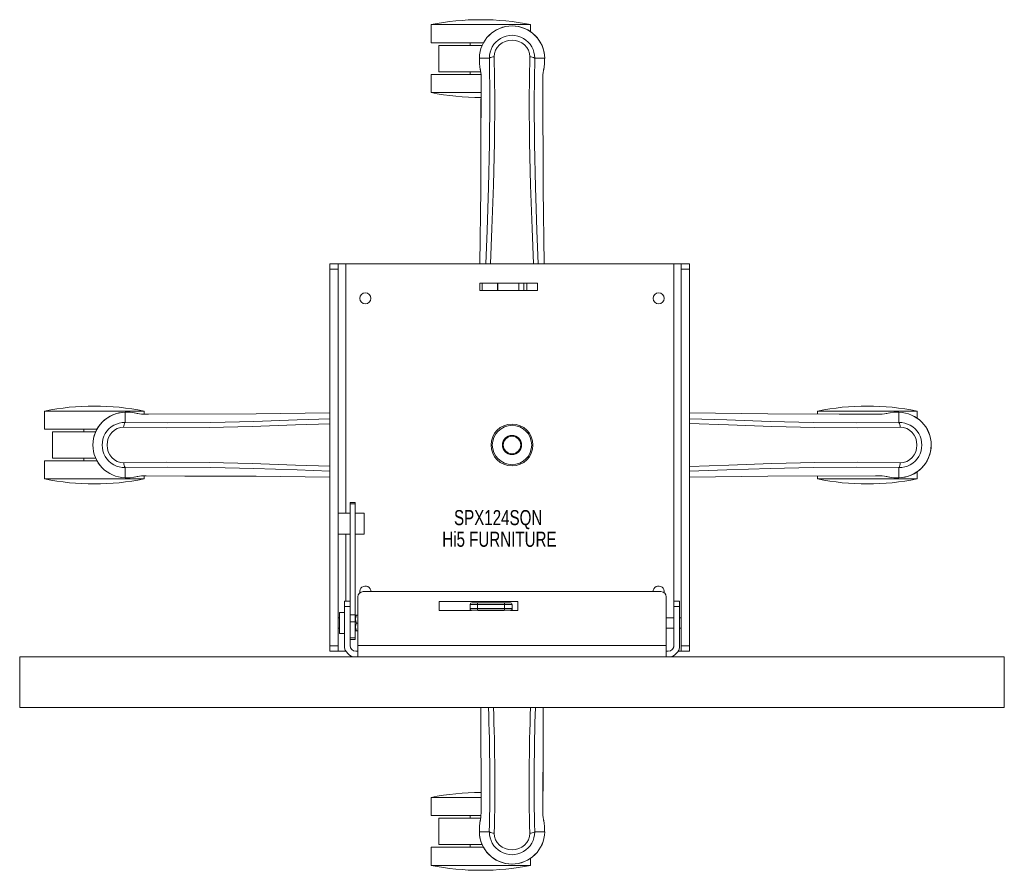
# Model space of a CAD drawing. Header units: inches. Extents: x 9.2 to 32.7, y 8.3 to 28.6.
import ezdxf

# ---------------------------------------------------------------- set-up
doc = ezdxf.new("R2010")
doc.units = ezdxf.units.IN
doc.header["$MEASUREMENT"] = 0
doc.linetypes.add('SLD-Solid', pattern=[0])
doc.layers.add('HI5-SYMBOLTEXT', color=5, linetype='SLD-Solid')
doc.styles.add('SLDTEXTSTYLE0', font='TXT', dxfattribs={"width": 0.75})

# ---------------------------------------------------------------- blocks, each defined once
blk = doc.blocks.new('SW_NOTE_0')
at = {"layer": 'HI5-SYMBOLTEXT', "color": 0, "char_height": 0.36, "attachment_point": 1, "style": 'SLDTEXTSTYLE0'}
for s, insert in [('SPX124SQN', (0, 0.464)), ('Hi5 FURNITURE', (-0.281, -0.053))]:
    blk.add_mtext(s, dxfattribs=dict(at, insert=insert))

msp = doc.modelspace()

# ---------------------------------------------------------------- linework, layer by layer
at = {"color": 7, "linetype": 'SLD-Solid', "lineweight": 15}
for p, q in [((19.022, 28.493), (19.022, 28.059)), ((21.397, 28.493), (19.022, 28.493)), ((21.397, 28.324), (21.397, 28.493)), ((20.272, 28.059), (19.022, 28.059)), ((19.21, 27.997), (19.21, 27.367)), ((19.21, 27.997), (20.241, 27.997)), ((19.96, 28.059), (19.96, 27.997)), ((20.175, 27.692), (20.175, 27.575)), ((20.179, 27.692), (20.175, 27.692)), ((20.175, 27.575), (20.175, 27.571)), ((20.176, 27.691), (20.176, 27.575)), ((20.232, 27.691), (20.179, 27.692)), ((20.255, 27.691), (20.232, 27.691)), ((20.413, 27.691), (20.255, 27.691)), ((20.531, 27.726), (20.531, 27.729)), ((21.378, 27.729), (21.378, 27.726)), ((21.654, 27.691), (21.496, 27.691)), ((21.677, 27.691), (21.654, 27.691)), ((21.73, 27.692), (21.677, 27.691)), ((21.734, 27.692), (21.73, 27.692)), ((21.733, 27.575), (21.733, 27.69)), ((21.734, 27.692), (21.734, 27.575)), ((21.734, 27.571), (21.734, 27.575)), ((19.022, 27.305), (19.022, 26.872)), ((20.214, 27.305), (19.022, 27.305)), ((20.209, 27.367), (19.21, 27.367)), ((19.96, 27.367), (19.96, 27.305)), ((20.217, 27.191), (20.214, 26.266)), ((20.218, 26.266), (20.219, 27.19)), ((21.691, 27.137), (21.691, 27.19)), ((21.692, 27.191), (21.692, 27.137)), ((20.219, 26.872), (19.022, 26.872)), ((16.605, 22.783), (16.805, 22.783)), ((16.605, 22.653), (16.605, 22.783)), ((16.605, 22.653), (16.805, 22.653)), ((16.605, 13.663), (16.605, 22.653)), ((16.805, 22.783), (16.805, 22.653)), ((16.985, 22.783), (16.805, 22.783)), ((16.805, 22.653), (16.805, 13.663)), ((16.985, 16.833), (16.985, 22.783)), ((24.815, 22.783), (16.985, 22.783)), ((24.995, 22.783), (24.815, 22.783)), ((24.815, 14.333), (24.815, 22.783)), ((25.195, 22.783), (24.995, 22.783)), ((24.995, 22.653), (24.995, 22.783)), ((24.995, 13.663), (24.995, 22.653)), ((25.195, 22.653), (24.995, 22.653)), ((25.195, 22.783), (25.195, 22.653)), ((25.195, 13.663), (25.195, 22.653)), ((20.185, 22.143), (20.185, 22.323)), ((20.185, 22.323), (20.245, 22.323)), ((20.245, 22.143), (20.185, 22.143)), ((20.245, 22.323), (20.245, 22.143)), ((20.245, 22.323), (20.605, 22.323)), ((20.245, 22.143), (20.605, 22.143)), ((20.605, 22.143), (20.605, 22.323)), ((20.605, 22.323), (20.616, 22.323)), ((20.605, 22.143), (20.616, 22.143)), ((20.616, 22.143), (20.616, 22.323)), ((20.616, 22.323), (21.114, 22.323)), ((21.114, 22.143), (20.616, 22.143)), ((21.114, 22.143), (21.114, 22.323)), ((21.114, 22.323), (21.24, 22.323)), ((21.24, 22.143), (21.114, 22.143)), ((21.24, 22.323), (21.24, 22.143)), ((21.24, 22.323), (21.31, 22.323)), ((21.24, 22.143), (21.31, 22.143)), ((21.31, 22.143), (21.31, 22.323)), ((21.31, 22.323), (21.56, 22.323)), ((21.56, 22.143), (21.31, 22.143)), ((21.56, 22.143), (21.56, 22.323)), ((9.798, 19.269), (9.798, 18.835)), ((12.173, 19.269), (9.798, 19.269)), ((11.721, 19.238), (11.837, 19.238)), ((11.721, 19.238), (11.721, 19.234)), ((11.721, 19.234), (11.721, 19.18)), ((11.721, 19.18), (11.722, 19.157)), ((11.722, 19.157), (11.722, 18.999)), ((11.841, 19.238), (11.837, 19.238)), ((12.173, 19.197), (12.173, 19.269)), ((28.246, 19.269), (28.246, 19.2)), ((30.621, 19.269), (28.246, 19.269)), ((29.687, 19.195), (28.763, 19.198)), ((30.072, 19.238), (30.068, 19.238)), ((30.188, 19.238), (30.072, 19.238)), ((30.188, 19.234), (30.188, 19.238)), ((30.188, 19.18), (30.188, 19.234)), ((30.188, 19.157), (30.188, 19.18)), ((30.188, 18.999), (30.188, 19.157)), ((30.621, 19.1), (30.621, 19.269)), ((11.048, 18.835), (9.798, 18.835)), ((10.736, 18.835), (10.736, 18.773)), ((11.684, 18.882), (11.686, 18.881)), ((30.223, 18.881), (30.225, 18.882)), ((9.986, 18.773), (9.986, 18.143)), ((9.986, 18.773), (11.017, 18.773)), ((11.017, 18.143), (9.986, 18.143)), ((10.736, 18.143), (10.736, 18.081)), ((9.798, 18.081), (9.798, 17.648)), ((11.048, 18.081), (9.798, 18.081)), ((11.686, 18.035), (11.684, 18.035)), ((11.722, 17.917), (11.722, 17.759)), ((30.188, 17.759), (30.188, 17.917)), ((30.225, 18.035), (30.223, 18.035)), ((12.173, 17.648), (9.798, 17.648)), ((11.722, 17.759), (11.721, 17.736)), ((11.721, 17.736), (11.721, 17.682)), ((11.721, 17.682), (11.721, 17.678)), ((11.721, 17.678), (11.837, 17.678)), ((11.837, 17.678), (11.841, 17.678)), ((12.173, 17.648), (12.173, 17.719)), ((12.222, 17.721), (13.146, 17.718)), ((28.246, 17.716), (28.246, 17.648)), ((30.621, 17.648), (28.246, 17.648)), ((30.068, 17.678), (30.072, 17.678)), ((30.188, 17.678), (30.072, 17.678)), ((30.188, 17.736), (30.188, 17.759)), ((30.188, 17.682), (30.188, 17.736)), ((30.188, 17.678), (30.188, 17.682)), ((30.621, 17.648), (30.621, 17.816)), ((17.21, 17.084), (17.09, 17.084)), ((17.09, 17.053), (17.09, 17.084)), ((17.21, 17.053), (17.09, 17.053)), ((17.09, 17.053), (17.09, 14.728)), ((17.21, 17.053), (17.21, 17.084)), ((17.21, 14.404), (17.21, 17.053)), ((16.805, 16.833), (16.985, 16.833)), ((16.985, 16.833), (17.09, 16.833)), ((17.21, 16.833), (17.425, 16.833)), ((17.425, 16.833), (17.425, 16.333)), ((16.985, 16.333), (16.805, 16.333)), ((17.09, 16.333), (16.985, 16.333)), ((16.985, 14.728), (16.985, 16.333)), ((17.425, 16.333), (17.21, 16.333)), ((17.275, 14.833), (17.275, 13.668)), ((24.51, 14.958), (17.4, 14.958)), ((24.635, 13.668), (24.635, 14.833)), ((16.955, 14.728), (17.09, 14.728)), ((16.955, 14.603), (16.955, 14.728)), ((16.955, 13.668), (16.955, 14.603)), ((16.955, 14.603), (17.09, 14.603)), ((17.09, 14.728), (17.09, 14.603)), ((17.09, 14.603), (17.09, 13.668)), ((19.215, 14.726), (21.095, 14.726)), ((19.215, 14.51), (19.215, 14.726)), ((20.135, 14.653), (19.955, 14.653)), ((19.955, 14.553), (19.955, 14.653)), ((19.995, 14.693), (20.135, 14.693)), ((20.135, 14.653), (20.135, 14.693)), ((20.135, 14.693), (20.775, 14.693)), ((20.775, 14.653), (20.135, 14.653)), ((20.135, 14.553), (20.135, 14.653)), ((20.775, 14.653), (20.775, 14.693)), ((20.775, 14.693), (20.915, 14.693)), ((20.955, 14.653), (20.775, 14.653)), ((20.775, 14.553), (20.775, 14.653)), ((20.955, 14.653), (20.955, 14.553)), ((21.095, 14.726), (21.095, 14.51)), ((24.82, 14.728), (24.955, 14.728)), ((24.82, 14.603), (24.82, 14.728)), ((24.82, 14.603), (24.82, 13.668)), ((24.955, 14.603), (24.82, 14.603)), ((24.955, 14.728), (24.955, 14.603)), ((24.955, 14.603), (24.955, 13.668)), ((16.955, 14.458), (16.837, 14.458)), ((16.837, 14.208), (16.837, 14.458)), ((17.09, 14.404), (17.21, 14.404)), ((17.21, 14.235), (17.21, 14.404)), ((17.22, 14.393), (17.21, 14.378)), ((17.22, 14.393), (17.24, 14.393)), ((17.24, 14.393), (17.275, 14.393)), ((19.988, 14.51), (19.215, 14.51)), ((20.135, 14.553), (19.955, 14.553)), ((19.955, 14.553), (19.955, 14.51)), ((19.995, 14.513), (20.135, 14.513)), ((19.995, 14.513), (19.995, 14.51)), ((20.135, 14.513), (20.135, 14.553)), ((20.775, 14.553), (20.135, 14.553)), ((20.135, 14.513), (20.775, 14.513)), ((20.768, 14.51), (20.141, 14.51)), ((20.775, 14.513), (20.775, 14.553)), ((20.955, 14.553), (20.775, 14.553)), ((20.775, 14.513), (20.915, 14.513)), ((20.915, 14.51), (20.915, 14.513)), ((21.095, 14.51), (20.921, 14.51)), ((20.955, 14.553), (20.955, 14.51)), ((16.837, 14.333), (16.805, 14.333)), ((16.837, 13.958), (16.837, 14.208)), ((17.09, 14.235), (17.21, 14.235)), ((17.21, 13.856), (17.21, 14.235)), ((17.275, 14.208), (17.24, 14.208)), ((24.82, 14.333), (24.635, 14.333)), ((24.995, 14.333), (24.955, 14.333)), ((16.805, 14.083), (16.837, 14.083)), ((16.837, 13.958), (16.955, 13.958)), ((17.21, 14.038), (17.22, 14.023)), ((17.24, 14.023), (17.22, 14.023)), ((17.275, 14.023), (17.24, 14.023)), ((24.635, 14.083), (24.82, 14.083)), ((24.815, 13.632), (24.815, 14.083)), ((24.955, 14.083), (24.995, 14.083)), ((16.605, 13.663), (16.805, 13.663)), ((16.605, 13.533), (16.605, 13.663)), ((16.805, 13.663), (16.805, 13.533)), ((17.21, 13.856), (17.09, 13.856)), ((17.09, 13.816), (17.21, 13.816)), ((17.21, 13.816), (17.21, 13.856)), ((17.275, 13.668), (24.635, 13.668)), ((17.275, 13.398), (17.275, 13.668)), ((24.635, 13.668), (24.635, 13.398)), ((24.995, 13.663), (25.195, 13.663)), ((24.995, 13.533), (24.995, 13.663)), ((25.195, 13.663), (25.195, 13.533)), ((9.205, 12.194), (9.205, 13.398)), ((9.205, 13.398), (32.705, 13.398)), ((16.805, 13.533), (16.605, 13.533)), ((16.805, 13.533), (16.985, 13.533)), ((16.985, 13.533), (16.985, 13.544)), ((16.985, 13.533), (16.991, 13.533)), ((17.225, 13.533), (17.275, 13.533)), ((24.685, 13.533), (24.635, 13.533)), ((24.918, 13.533), (24.995, 13.533)), ((25.195, 13.533), (24.995, 13.533)), ((32.705, 12.194), (32.705, 13.398)), ((9.205, 12.194), (32.705, 12.194)), ((20.217, 9.779), (20.21, 12.194)), ((21.695, 10.65), (21.7, 12.194)), ((21.691, 10.65), (21.691, 9.726)), ((21.692, 9.725), (21.695, 10.65)), ((19.022, 10.045), (19.022, 9.611)), ((20.216, 10.045), (19.022, 10.045)), ((20.217, 9.725), (20.217, 9.779)), ((20.219, 9.78), (20.219, 9.726)), ((20.214, 9.611), (19.022, 9.611)), ((19.21, 9.549), (19.21, 8.919)), ((19.21, 9.549), (20.209, 9.549)), ((19.96, 9.611), (19.96, 9.549)), ((20.175, 9.345), (20.175, 9.341)), ((20.175, 9.224), (20.175, 9.341)), ((20.175, 9.224), (20.179, 9.224)), ((20.176, 9.341), (20.176, 9.225)), ((20.179, 9.224), (20.232, 9.225)), ((20.232, 9.225), (20.255, 9.225)), ((20.255, 9.225), (20.413, 9.225)), ((20.531, 9.187), (20.531, 9.19)), ((21.378, 9.19), (21.378, 9.187)), ((21.496, 9.225), (21.654, 9.225)), ((21.654, 9.225), (21.677, 9.225)), ((21.677, 9.225), (21.73, 9.224)), ((21.73, 9.224), (21.734, 9.224)), ((21.733, 9.225), (21.733, 9.341)), ((21.734, 9.341), (21.734, 9.345)), ((21.734, 9.224), (21.734, 9.341)), ((19.022, 8.857), (19.022, 8.424)), ((20.272, 8.857), (19.022, 8.857)), ((20.241, 8.919), (19.21, 8.919)), ((19.96, 8.919), (19.96, 8.857)), ((21.397, 8.424), (21.397, 8.592)), ((21.397, 8.424), (19.022, 8.424))]:
    msp.add_line(p, q, dxfattribs=at)
at = {"color": 7, "linetype": 'SLD-Solid', "lineweight": 15, "flags": 128}
for points in [[(20.531, 27.729), (20.537, 27.805), (20.56, 27.88), (20.599, 27.948), (20.653, 28.008), (20.718, 28.057), (20.792, 28.093), (20.872, 28.115), (20.955, 28.122), (21.037, 28.115), (21.117, 28.093), (21.191, 28.057), (21.256, 28.008), (21.31, 27.948), (21.349, 27.88), (21.372, 27.805), (21.378, 27.729)], [(20.175, 27.575), (20.188, 27.478), (20.204, 27.402)], [(20.175, 27.571), (20.187, 27.481), (20.206, 27.391)], [(20.331, 22.783), (20.358, 23.582), (20.392, 24.616), (20.418, 25.646), (20.426, 26.671), (20.414, 27.691)], [(20.445, 22.783), (20.475, 23.629), (20.511, 24.66), (20.538, 25.687), (20.546, 26.709), (20.531, 27.726)], [(21.465, 22.783), (21.434, 23.629), (21.398, 24.66), (21.372, 25.687), (21.364, 26.709), (21.378, 27.726)], [(21.578, 22.783), (21.551, 23.582), (21.517, 24.616), (21.492, 25.646), (21.483, 26.671), (21.496, 27.691)], [(21.704, 27.391), (21.721, 27.471), (21.734, 27.571)], [(21.734, 27.575), (21.721, 27.478), (21.705, 27.402)], [(21.733, 27.691), (21.733, 27.691), (21.735, 27.691), (21.734, 27.692)], [(20.204, 27.402), (20.204, 27.396), (20.206, 27.391)], [(21.704, 27.391), (21.705, 27.396), (21.705, 27.402)], [(20.217, 27.191), (20.217, 27.19), (20.218, 27.19), (20.219, 27.19)], [(21.69, 27.19), (21.691, 27.19), (21.692, 27.19), (21.692, 27.191)], [(21.692, 27.137), (21.7, 24.567), (21.719, 22.783)], [(20.214, 26.266), (20.209, 24.567), (20.19, 22.783)], [(11.722, 19.236), (11.721, 19.237), (11.721, 19.238), (11.721, 19.238)], [(16.605, 19.081), (15.83, 19.055), (14.796, 19.02), (13.767, 18.995), (12.742, 18.987), (11.722, 18.999)], [(11.837, 19.238), (11.934, 19.225), (12.011, 19.209)], [(12.022, 19.207), (11.942, 19.224), (11.841, 19.238)], [(12.022, 19.207), (12.017, 19.209), (12.011, 19.209)], [(12.222, 19.195), (12.275, 19.195), (14.845, 19.204), (16.605, 19.222)], [(12.222, 19.195), (12.222, 19.196), (12.222, 19.195)], [(28.763, 19.198), (27.064, 19.204), (25.195, 19.223)], [(25.195, 19.084), (26.079, 19.055), (27.113, 19.02), (28.143, 18.995), (29.168, 18.987), (30.188, 18.999)], [(30.068, 19.238), (29.978, 19.226), (29.887, 19.207)], [(29.898, 19.209), (29.893, 19.209), (29.887, 19.207)], [(30.072, 19.238), (29.975, 19.225), (29.898, 19.209)], [(11.684, 18.035), (11.607, 18.041), (11.533, 18.064), (11.464, 18.103), (11.404, 18.156), (11.356, 18.221), (11.32, 18.295), (11.298, 18.375), (11.29, 18.458), (11.298, 18.541), (11.32, 18.621), (11.356, 18.695), (11.404, 18.76), (11.464, 18.813), (11.533, 18.852), (11.607, 18.876), (11.684, 18.882)], [(16.605, 18.967), (15.784, 18.937), (14.752, 18.901), (13.726, 18.875), (12.704, 18.867), (11.687, 18.881)], [(25.195, 18.971), (26.125, 18.937), (27.156, 18.901), (28.183, 18.875), (29.205, 18.867), (30.222, 18.881)], [(30.225, 18.882), (30.302, 18.876), (30.376, 18.852), (30.445, 18.813), (30.505, 18.76), (30.554, 18.695), (30.59, 18.621), (30.612, 18.541), (30.619, 18.458), (30.612, 18.375), (30.59, 18.295), (30.554, 18.221), (30.505, 18.156), (30.445, 18.103), (30.376, 18.064), (30.302, 18.041), (30.225, 18.035)], [(16.605, 17.949), (15.784, 17.979), (14.753, 18.015), (13.726, 18.041), (12.704, 18.049), (11.687, 18.035)], [(16.605, 17.835), (15.83, 17.862), (14.796, 17.896), (13.767, 17.921), (12.742, 17.93), (11.722, 17.917)], [(25.195, 17.945), (26.126, 17.979), (27.157, 18.015), (28.184, 18.041), (29.206, 18.049), (30.222, 18.035)], [(25.195, 17.832), (26.079, 17.862), (27.113, 17.896), (28.143, 17.921), (29.168, 17.93), (30.188, 17.917)], [(11.837, 17.678), (11.934, 17.691), (12.011, 17.707)], [(11.841, 17.678), (11.931, 17.69), (12.022, 17.709)], [(12.011, 17.707), (12.017, 17.707), (12.022, 17.709)], [(13.146, 17.718), (14.845, 17.712), (16.605, 17.694)], [(29.687, 17.721), (29.634, 17.721), (27.064, 17.712), (25.195, 17.693)], [(29.687, 17.721), (29.687, 17.72), (29.687, 17.721)], [(29.887, 17.709), (29.893, 17.707), (29.898, 17.707)], [(29.887, 17.709), (29.967, 17.692), (30.068, 17.678)], [(30.072, 17.678), (29.975, 17.691), (29.898, 17.707)], [(30.188, 17.68), (30.188, 17.679), (30.188, 17.678), (30.188, 17.678)], [(20.219, 9.726), (20.218, 9.726), (20.217, 9.726), (20.217, 9.725)], [(21.692, 9.725), (21.692, 9.726), (21.691, 9.726), (21.691, 9.726)], [(20.206, 9.525), (20.189, 9.445), (20.175, 9.345)], [(20.175, 9.341), (20.188, 9.438), (20.204, 9.514)], [(20.206, 9.525), (20.204, 9.52), (20.204, 9.514)], [(21.705, 9.514), (21.705, 9.52), (21.704, 9.525)], [(21.734, 9.345), (21.722, 9.435), (21.704, 9.525)], [(21.734, 9.341), (21.721, 9.438), (21.705, 9.514)], [(20.176, 9.225), (20.176, 9.225), (20.175, 9.225), (20.175, 9.224)], [(21.378, 9.187), (21.372, 9.111), (21.349, 9.036), (21.31, 8.968), (21.256, 8.908), (21.191, 8.859), (21.117, 8.823), (21.037, 8.801), (20.955, 8.794), (20.872, 8.801), (20.792, 8.823), (20.718, 8.859), (20.653, 8.908), (20.599, 8.968), (20.56, 9.036), (20.537, 9.111), (20.531, 9.187)]]:
    msp.add_lwpolyline(points, dxfattribs=at)
at = {"color": 7, "linetype": 'SLD-Solid', "lineweight": 15}
for centre, radius in [((17.455, 21.958), 0.133), ((24.455, 21.958), 0.133), ((20.955, 18.458), 0.5), ((20.955, 18.458), 0.47), ((20.955, 18.458), 0.229), ((20.955, 18.458), 0.208)]:
    msp.add_circle(centre, radius, dxfattribs=at)
for centre, radius, start, end in [((20.21, 22.582), 6.029, 90, 101.3601), ((20.955, 27.682), 0.78, 0, 179.3038), ((20.955, 27.682), 0.78, 0.7166, 179.2834), ((20.21, 22.582), 6.029, 78.6399, 90), ((20.955, 27.697), 0.541, 359.3502, 180.6498), ((20.205, 27.575), 0.03, 180.0028, 185.051), ((20.533, 27.504), 0.221, 90.3094, 122.5193), ((21.372, 27.494), 0.233, 58.0383, 88.5929), ((19.031, 27.22), 1.187, 358.5718, 8.7899), ((22.879, 27.22), 1.187, 171.2123, 181.4269), ((20.21, 32.782), 6.029, 258.6399, 270.0869), ((10.986, 13.358), 6.029, 90, 101.3601), ((10.986, 13.358), 6.029, 78.6399, 90), ((29.434, 13.358), 6.029, 90, 101.3601), ((29.434, 13.358), 6.029, 78.6399, 90), ((11.731, 18.458), 0.78, 90, 269.3038), ((11.731, 18.458), 0.78, 90.7166, 269.2834), ((12.192, 20.382), 1.187, 261.2122, 271.427), ((29.717, 20.382), 1.187, 268.5717, 278.79), ((30.072, 19.208), 0.03, 90.0028, 95.051), ((30.179, 18.458), 0.78, 270, 89.3038), ((30.179, 18.458), 0.78, 270.7166, 89.2834), ((11.715, 18.458), 0.541, 89.3502, 270.6498), ((11.919, 18.876), 0.233, 148.0383, 178.5929), ((30.001, 18.88), 0.221, 0.3107, 32.5185), ((30.194, 18.458), 0.541, 269.3502, 90.6498), ((11.908, 18.036), 0.221, 180.3094, 212.5192), ((29.99, 18.04), 0.233, 328.0366, 358.5951), ((10.986, 23.558), 6.029, 258.6399, 281.3601), ((11.837, 17.708), 0.03, 270.0028, 275.051), ((12.192, 16.534), 1.187, 88.5719, 98.7899), ((29.434, 23.558), 6.029, 258.6399, 281.3601), ((29.717, 16.534), 1.187, 81.2122, 91.4271), ((17.455, 14.958), 0.133, 0, 190.9104), ((24.455, 14.958), 0.133, 349.0896, 180), ((17.4, 14.833), 0.125, 90, 180), ((24.51, 14.833), 0.125, 0, 90), ((19.995, 14.653), 0.04, 90, 180), ((20.915, 14.653), 0.04, 0, 90), ((17.447, 14.301), 0.226, 155.8743, 204.1257), ((19.995, 14.553), 0.04, 180, 270), ((20.915, 14.553), 0.04, 270, 360), ((17.447, 14.116), 0.226, 155.8743, 204.1257), ((17.225, 13.668), 0.27, 180, 270), ((17.225, 13.668), 0.135, 180, 270), ((24.685, 13.668), 0.27, 270, 0), ((24.685, 13.668), 0.135, 270, 0), ((-33.909, 10.37), 54.334, 358.7926, 1.9241), ((-30.395, 10.384), 50.94, 358.6569, 2.0363), ((72.534, 10.38), 51.17, 177.9677, 181.3319), ((75.895, 10.369), 54.411, 178.0771, 181.2042), ((20.21, 4.134), 6.029, 90, 101.3601), ((19.03, 9.696), 1.187, 351.2122, 1.427), ((22.879, 9.696), 1.187, 178.5718, 188.7899), ((20.955, 9.234), 0.78, 180, 359.3038), ((20.955, 9.234), 0.78, 180.7166, 359.2834), ((20.955, 9.219), 0.541, 179.3501, 0.6499), ((20.537, 9.422), 0.233, 238.0384, 268.5928), ((21.377, 9.412), 0.221, 270.3094, 302.5192), ((21.705, 9.341), 0.03, 0.0028, 5.051), ((20.21, 14.334), 6.029, 258.6399, 281.3601)]:
    msp.add_arc(centre, radius, start, end, dxfattribs=at)

# ---------------------------------------------------------------- block references
at = {"layer": 'HI5-SYMBOLTEXT', "color": 5}
msp.add_blockref('SW_NOTE_0', (19.571, 16.441), dxfattribs=at)

doc.saveas('drawing.dxf')
